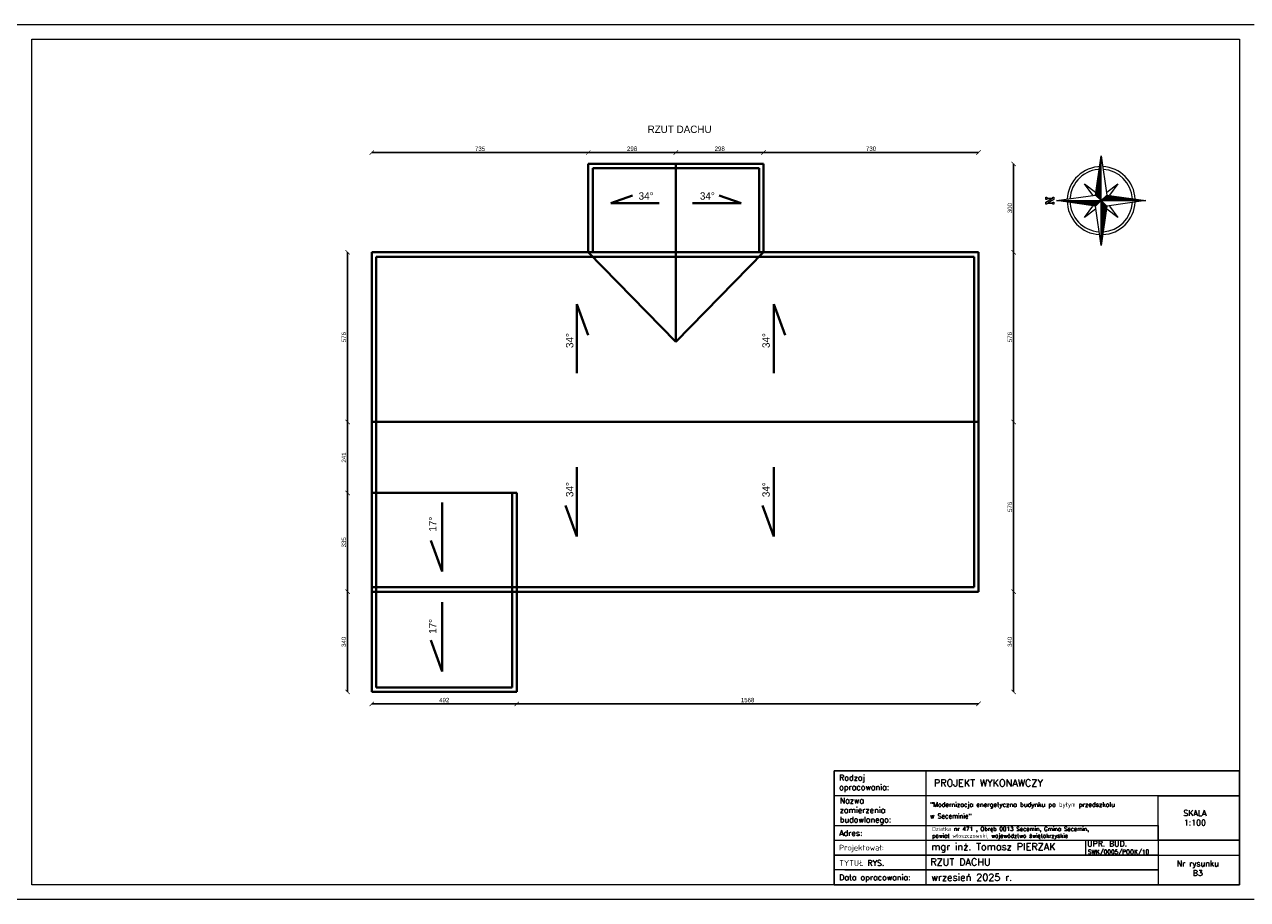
# Model space of a CAD drawing. Header units: millimetres. Extents: x 0 to 54826, y 42154 to 60442.
# Tile 19 of 64: x 39281 to 43434, y 51064 to 54034. Entities that reach past the tile are written whole.
import ezdxf

# ---------------------------------------------------------------- set-up
doc = ezdxf.new("R2010")
doc.units = ezdxf.units.MM
for name, color, linetype, lineweight in [('cienka', 3, 'Continuous', 18), ('gruba', 1, 'Continuous', 40), ('opisy', 4, 'Continuous', 18), ('wymiary', 251, 'Continuous', 15)]:
    doc.layers.add(name, color=color, linetype=linetype, lineweight=lineweight)
doc.styles.add('KASIA', font='romans.shx', dxfattribs={"height": 20})
doc.styles.get("Standard").update_dxf_attribs({"font": 'GOTHIC.TTF'})
doc.dimstyles.new('secemin', dxfattribs={"dimtxt": 15, "dimasz": 15, "dimexe": 1.25, "dimexo": 0.625, "dimgap": 5, "dimtad": 1, "dimdec": 0, "dimtxsty": 'Standard', "dimblk": 'ARCHTICK', "dimcen": 0, "dimse1": 1, "dimse2": 1, "dimclrd": 256, "dimclrt": 256, "dimadec": 0, "dimazin": 0, "dimtfac": 1, "dimtdec": 0, "dimtmove": 0, "dimatfit": 3, "dimfxl": 1, "dimtfillclr": 250, "dimarcsym": 1})

# ---------------------------------------------------------------- blocks, each defined once
blk = doc.blocks.new('_ArchTick')
at = {"color": 0, "linetype": 'ByBlock', "const_width": 0.15}
blk.add_lwpolyline([(-0.5, -0.5), (0.5, 0.5)], dxfattribs=at)
blk = doc.blocks.new('*D379')
at = {"layer": 'Defpoints', "color": 0, "transparency": 16777216}
for p in [(40460.3, 51769.1), (40952.3, 51769.1), (40952.3, 51728.3)]:
    blk.add_point(p, dxfattribs=at)
at = {"layer": 'wymiary', "lineweight": -2, "transparency": 16777216}
blk.add_line((40460.3, 51728.3), (40952.3, 51728.3), dxfattribs=at)
at = {"layer": 'wymiary', "lineweight": -2, "transparency": 16777216, "xscale": 15, "yscale": 15, "zscale": 15, "rotation": 180}
blk.add_blockref('_ArchTick', (40460.3, 51728.3), dxfattribs=at)
at = {"layer": 'wymiary', "lineweight": -2, "transparency": 16777216, "xscale": 15, "yscale": 15, "zscale": 15}
blk.add_blockref('_ArchTick', (40952.3, 51728.3), dxfattribs=at)
at = {"layer": 'wymiary', "transparency": 16777216, "insert": (40706.3, 51741.2), "char_height": 15, "attachment_point": 5}
blk.add_mtext('492', dxfattribs=at)
blk = doc.blocks.new('*D380')
at = {"layer": 'Defpoints', "color": 0, "transparency": 16777216}
for p in [(42520.3, 52109.1), (40952.3, 51769.1), (42520.3, 51728.3)]:
    blk.add_point(p, dxfattribs=at)
at = {"layer": 'wymiary', "lineweight": -2, "transparency": 16777216}
blk.add_line((40952.3, 51728.3), (42520.3, 51728.3), dxfattribs=at)
at = {"layer": 'wymiary', "lineweight": -2, "transparency": 16777216, "xscale": 15, "yscale": 15, "zscale": 15, "rotation": 180}
blk.add_blockref('_ArchTick', (40952.3, 51728.3), dxfattribs=at)
at = {"layer": 'wymiary', "lineweight": -2, "transparency": 16777216, "xscale": 15, "yscale": 15, "zscale": 15}
blk.add_blockref('_ArchTick', (42520.3, 51728.3), dxfattribs=at)
at = {"layer": 'wymiary', "transparency": 16777216, "insert": (41736.3, 51741.2), "char_height": 15, "attachment_point": 5}
blk.add_mtext('1568', dxfattribs=at)
blk = doc.blocks.new('*D373')
at = {"layer": 'Defpoints', "color": 0, "transparency": 16777216}
for p in [(40952.3, 52109.1), (42639.5, 52109.1), (40952.3, 51769.1)]:
    blk.add_point(p, dxfattribs=at)
at = {"layer": 'wymiary', "lineweight": -2, "transparency": 16777216}
blk.add_line((42639.5, 51769.1), (42639.5, 52109.1), dxfattribs=at)
at = {"layer": 'wymiary', "lineweight": -2, "transparency": 16777216, "xscale": 15, "yscale": 15, "zscale": 15}
for p, rotation in [((42639.5, 52109.1), 90), ((42639.5, 51769.1), 270)]:
    blk.add_blockref('_ArchTick', p, dxfattribs=dict(at, rotation=rotation))
at = {"layer": 'wymiary', "transparency": 16777216, "insert": (42626.6, 51939.1), "char_height": 15, "attachment_point": 5, "rotation": 90}
blk.add_mtext('340', dxfattribs=at)
blk = doc.blocks.new('*D374')
at = {"layer": 'Defpoints', "color": 0, "transparency": 16777216}
for p in [(42520.3, 52685.1), (42639.5, 52685.1), (40952.3, 52109.1)]:
    blk.add_point(p, dxfattribs=at)
at = {"layer": 'wymiary', "lineweight": -2, "transparency": 16777216}
blk.add_line((42639.5, 52109.1), (42639.5, 52685.1), dxfattribs=at)
at = {"layer": 'wymiary', "lineweight": -2, "transparency": 16777216, "xscale": 15, "yscale": 15, "zscale": 15}
for p, rotation in [((42639.5, 52685.1), 90), ((42639.5, 52109.1), 270)]:
    blk.add_blockref('_ArchTick', p, dxfattribs=dict(at, rotation=rotation))
at = {"layer": 'wymiary', "transparency": 16777216, "insert": (42626.6, 52397.1), "char_height": 15, "attachment_point": 5, "rotation": 90}
blk.add_mtext('576', dxfattribs=at)
blk = doc.blocks.new('*D375')
at = {"layer": 'Defpoints', "color": 0, "transparency": 16777216}
for p in [(42520.3, 53261.1), (42639.5, 53261.1), (42520.3, 52685.1)]:
    blk.add_point(p, dxfattribs=at)
at = {"layer": 'wymiary', "lineweight": -2, "transparency": 16777216}
blk.add_line((42639.5, 52685.1), (42639.5, 53261.1), dxfattribs=at)
at = {"layer": 'wymiary', "lineweight": -2, "transparency": 16777216, "xscale": 15, "yscale": 15, "zscale": 15}
for p, rotation in [((42639.5, 53261.1), 90), ((42639.5, 52685.1), 270)]:
    blk.add_blockref('_ArchTick', p, dxfattribs=dict(at, rotation=rotation))
at = {"layer": 'wymiary', "transparency": 16777216, "insert": (42626.6, 52973.1), "char_height": 15, "attachment_point": 5, "rotation": 90}
blk.add_mtext('576', dxfattribs=at)
blk = doc.blocks.new('*D376')
at = {"layer": 'Defpoints', "color": 0, "transparency": 16777216}
for p in [(41790.3, 53561.1), (42639.5, 53561.1), (42520.3, 53261.1)]:
    blk.add_point(p, dxfattribs=at)
at = {"layer": 'wymiary', "lineweight": -2, "transparency": 16777216}
blk.add_line((42639.5, 53261.1), (42639.5, 53561.1), dxfattribs=at)
at = {"layer": 'wymiary', "lineweight": -2, "transparency": 16777216, "xscale": 15, "yscale": 15, "zscale": 15}
for p, rotation in [((42639.5, 53561.1), 90), ((42639.5, 53261.1), 270)]:
    blk.add_blockref('_ArchTick', p, dxfattribs=dict(at, rotation=rotation))
at = {"layer": 'wymiary', "transparency": 16777216, "insert": (42626.6, 53411.1), "char_height": 15, "attachment_point": 5, "rotation": 90}
blk.add_mtext('300', dxfattribs=at)
blk = doc.blocks.new('*D377')
at = {"layer": 'Defpoints', "color": 0, "transparency": 16777216}
for p in [(41790.3, 53599.6), (41790.3, 53261.1), (42520.3, 53261.1)]:
    blk.add_point(p, dxfattribs=at)
at = {"layer": 'wymiary', "lineweight": -2, "transparency": 16777216}
blk.add_line((42520.3, 53599.6), (41790.3, 53599.6), dxfattribs=at)
at = {"layer": 'wymiary', "lineweight": -2, "transparency": 16777216, "xscale": 15, "yscale": 15, "zscale": 15, "rotation": 180}
blk.add_blockref('_ArchTick', (41790.3, 53599.6), dxfattribs=at)
at = {"layer": 'wymiary', "lineweight": -2, "transparency": 16777216, "xscale": 15, "yscale": 15, "zscale": 15}
blk.add_blockref('_ArchTick', (42520.3, 53599.6), dxfattribs=at)
at = {"layer": 'wymiary', "transparency": 16777216, "insert": (42155.3, 53612.5), "char_height": 15, "attachment_point": 5}
blk.add_mtext('730', dxfattribs=at)
blk = doc.blocks.new('*D378')
at = {"layer": 'Defpoints', "color": 0, "transparency": 16777216}
for p in [(41492.8, 53599.6), (41492.8, 53561.1), (41790.3, 53261.1)]:
    blk.add_point(p, dxfattribs=at)
at = {"layer": 'wymiary', "lineweight": -2, "transparency": 16777216}
blk.add_line((41790.3, 53599.6), (41492.8, 53599.6), dxfattribs=at)
at = {"layer": 'wymiary', "lineweight": -2, "transparency": 16777216, "xscale": 15, "yscale": 15, "zscale": 15, "rotation": 180}
blk.add_blockref('_ArchTick', (41492.8, 53599.6), dxfattribs=at)
at = {"layer": 'wymiary', "lineweight": -2, "transparency": 16777216, "xscale": 15, "yscale": 15, "zscale": 15}
blk.add_blockref('_ArchTick', (41790.3, 53599.6), dxfattribs=at)
at = {"layer": 'wymiary', "transparency": 16777216, "insert": (41641.6, 53612.5), "char_height": 15, "attachment_point": 5}
blk.add_mtext('298', dxfattribs=at)
blk = doc.blocks.new('*D381')
at = {"layer": 'Defpoints', "color": 0, "transparency": 16777216}
for p in [(41195.3, 53599.6), (41195.3, 53561.1), (41492.8, 53561.1)]:
    blk.add_point(p, dxfattribs=at)
at = {"layer": 'wymiary', "lineweight": -2, "transparency": 16777216}
blk.add_line((41492.8, 53599.6), (41195.3, 53599.6), dxfattribs=at)
at = {"layer": 'wymiary', "lineweight": -2, "transparency": 16777216, "xscale": 15, "yscale": 15, "zscale": 15, "rotation": 180}
blk.add_blockref('_ArchTick', (41195.3, 53599.6), dxfattribs=at)
at = {"layer": 'wymiary', "lineweight": -2, "transparency": 16777216, "xscale": 15, "yscale": 15, "zscale": 15}
blk.add_blockref('_ArchTick', (41492.8, 53599.6), dxfattribs=at)
at = {"layer": 'wymiary', "transparency": 16777216, "insert": (41344.1, 53612.5), "char_height": 15, "attachment_point": 5}
blk.add_mtext('298', dxfattribs=at)
blk = doc.blocks.new('*D382')
at = {"layer": 'Defpoints', "color": 0, "transparency": 16777216}
for p in [(40460.3, 53599.6), (41195.3, 53561.1), (40460.3, 53261.1)]:
    blk.add_point(p, dxfattribs=at)
at = {"layer": 'wymiary', "lineweight": -2, "transparency": 16777216}
blk.add_line((41195.3, 53599.6), (40460.3, 53599.6), dxfattribs=at)
at = {"layer": 'wymiary', "lineweight": -2, "transparency": 16777216, "xscale": 15, "yscale": 15, "zscale": 15, "rotation": 180}
blk.add_blockref('_ArchTick', (40460.3, 53599.6), dxfattribs=at)
at = {"layer": 'wymiary', "lineweight": -2, "transparency": 16777216, "xscale": 15, "yscale": 15, "zscale": 15}
blk.add_blockref('_ArchTick', (41195.3, 53599.6), dxfattribs=at)
at = {"layer": 'wymiary', "transparency": 16777216, "insert": (40827.8, 53612.5), "char_height": 15, "attachment_point": 5}
blk.add_mtext('735', dxfattribs=at)
blk = doc.blocks.new('*D369')
at = {"layer": 'Defpoints', "color": 0, "transparency": 16777216}
for p in [(40418.3, 53261.1), (40378.2, 52685.1), (40418.3, 52685.1)]:
    blk.add_point(p, dxfattribs=at)
at = {"layer": 'wymiary', "lineweight": -2, "transparency": 16777216}
blk.add_line((40378.2, 53261.1), (40378.2, 52685.1), dxfattribs=at)
at = {"layer": 'wymiary', "lineweight": -2, "transparency": 16777216, "xscale": 15, "yscale": 15, "zscale": 15}
for p, rotation in [((40378.2, 53261.1), 90), ((40378.2, 52685.1), 270)]:
    blk.add_blockref('_ArchTick', p, dxfattribs=dict(at, rotation=rotation))
at = {"layer": 'wymiary', "transparency": 16777216, "insert": (40365.3, 52973.1), "char_height": 15, "attachment_point": 5, "rotation": 90}
blk.add_mtext('576', dxfattribs=at)
blk = doc.blocks.new('*D370')
at = {"layer": 'Defpoints', "color": 0, "transparency": 16777216}
for p in [(40418.3, 52685.1), (40378.2, 52444.1), (40418.3, 52444.1)]:
    blk.add_point(p, dxfattribs=at)
at = {"layer": 'wymiary', "lineweight": -2, "transparency": 16777216}
blk.add_line((40378.2, 52685.1), (40378.2, 52444.1), dxfattribs=at)
at = {"layer": 'wymiary', "lineweight": -2, "transparency": 16777216, "xscale": 15, "yscale": 15, "zscale": 15}
for p, rotation in [((40378.2, 52685.1), 90), ((40378.2, 52444.1), 270)]:
    blk.add_blockref('_ArchTick', p, dxfattribs=dict(at, rotation=rotation))
at = {"layer": 'wymiary', "transparency": 16777216, "insert": (40365.5, 52564.6), "char_height": 15, "attachment_point": 5, "rotation": 90}
blk.add_mtext('241', dxfattribs=at)
blk = doc.blocks.new('*D371')
at = {"layer": 'Defpoints', "color": 0, "transparency": 16777216}
for p in [(40418.3, 52444.1), (40378.2, 52109.1), (40418.3, 52109.1)]:
    blk.add_point(p, dxfattribs=at)
at = {"layer": 'wymiary', "lineweight": -2, "transparency": 16777216}
blk.add_line((40378.2, 52444.1), (40378.2, 52109.1), dxfattribs=at)
at = {"layer": 'wymiary', "lineweight": -2, "transparency": 16777216, "xscale": 15, "yscale": 15, "zscale": 15}
for p, rotation in [((40378.2, 52444.1), 90), ((40378.2, 52109.1), 270)]:
    blk.add_blockref('_ArchTick', p, dxfattribs=dict(at, rotation=rotation))
at = {"layer": 'wymiary', "transparency": 16777216, "insert": (40365.3, 52276.6), "char_height": 15, "attachment_point": 5, "rotation": 90}
blk.add_mtext('335', dxfattribs=at)
blk = doc.blocks.new('*D372')
at = {"layer": 'Defpoints', "color": 0, "transparency": 16777216}
for p in [(40418.3, 52109.1), (40378.2, 51769.1), (40418.3, 51769.1)]:
    blk.add_point(p, dxfattribs=at)
at = {"layer": 'wymiary', "lineweight": -2, "transparency": 16777216}
blk.add_line((40378.2, 52109.1), (40378.2, 51769.1), dxfattribs=at)
at = {"layer": 'wymiary', "lineweight": -2, "transparency": 16777216, "xscale": 15, "yscale": 15, "zscale": 15}
for p, rotation in [((40378.2, 52109.1), 90), ((40378.2, 51769.1), 270)]:
    blk.add_blockref('_ArchTick', p, dxfattribs=dict(at, rotation=rotation))
at = {"layer": 'wymiary', "transparency": 16777216, "insert": (40365.3, 51939.1), "char_height": 15, "attachment_point": 5, "rotation": 90}
blk.add_mtext('340', dxfattribs=at)
blk = doc.blocks.new('*X418')
at = {"color": 0, "linetype": 'ByBlock'}
for p, q in [((-217.53, 160.5), (-217.53, 160.5)), ((-217.52, 160.498), (-217.52, 160.5)), ((-217.51, 160.497), (-217.51, 160.5)), ((-217.5, 160.496), (-217.5, 160.5)), ((-217.49, 160.494), (-217.49, 160.5)), ((-217.48, 160.493), (-217.48, 160.5)), ((-217.47, 160.491), (-217.47, 160.5)), ((-217.46, 160.49), (-217.46, 160.5)), ((-217.45, 160.488), (-217.45, 160.5)), ((-217.44, 160.487), (-217.44, 160.5)), ((-217.43, 160.486), (-217.43, 160.5)), ((-217.42, 160.484), (-217.42, 160.5)), ((-217.41, 160.483), (-217.41, 160.5)), ((-217.4, 160.481), (-217.4, 160.5)), ((-217.39, 160.48), (-217.39, 160.5)), ((-217.38, 160.478), (-217.38, 160.5)), ((-217.37, 160.477), (-217.37, 160.5)), ((-217.36, 160.476), (-217.36, 160.5)), ((-217.35, 160.474), (-217.35, 160.5)), ((-217.34, 160.473), (-217.34, 160.5)), ((-217.33, 160.471), (-217.33, 160.5)), ((-217.32, 160.47), (-217.32, 160.5)), ((-217.31, 160.468), (-217.31, 160.5)), ((-217.3, 160.467), (-217.3, 160.5)), ((-217.29, 160.466), (-217.29, 160.5)), ((-217.28, 160.464), (-217.28, 160.5)), ((-217.27, 160.463), (-217.27, 160.5)), ((-217.26, 160.461), (-217.26, 160.5)), ((-217.25, 160.46), (-217.25, 160.5)), ((-217.24, 160.458), (-217.24, 160.5)), ((-217.23, 160.457), (-217.23, 160.5)), ((-217.22, 160.456), (-217.22, 160.5)), ((-217.21, 160.454), (-217.21, 160.5)), ((-217.2, 160.453), (-217.2, 160.5)), ((-217.19, 160.451), (-217.19, 160.5)), ((-217.18, 160.45), (-217.18, 160.5)), ((-217.17, 160.448), (-217.17, 160.5)), ((-217.16, 160.447), (-217.16, 160.5)), ((-217.15, 160.446), (-217.15, 160.5)), ((-217.14, 160.444), (-217.14, 160.5)), ((-217.13, 160.443), (-217.13, 160.5)), ((-217.12, 160.441), (-217.12, 160.5)), ((-217.11, 160.44), (-217.11, 160.5)), ((-217.1, 160.438), (-217.1, 160.5)), ((-217.09, 160.441), (-217.09, 160.5)), ((-217.08, 160.451), (-217.08, 160.5)), ((-217.07, 160.461), (-217.07, 160.5)), ((-217.06, 160.471), (-217.06, 160.5)), ((-217.05, 160.481), (-217.05, 160.5)), ((-217.04, 160.491), (-217.04, 160.5))]:
    blk.add_line(p, q, dxfattribs=at)

msp = doc.modelspace()

# ---------------------------------------------------------------- linework, layer by layer
at = {"layer": 'cienka'}
for p, q in [((39256.075, 54034.309), (43456.075, 54034.309)), ((39306.075, 51114.309), (39306.075, 53984.309)), ((39306.075, 53984.309), (43406.075, 53984.309)), ((43406.075, 53984.309), (43406.075, 51114.309)), ((42883.054, 51266.056), (42883.054, 51215.707)), ((43094.075, 51215.074), (43406.075, 51215.074)), ((43406.075, 51114.309), (39306.075, 51114.309)), ((43456.075, 51064.309), (39256.075, 51064.309))]:
    msp.add_line(p, q, dxfattribs=at)
at = {"layer": 'gruba'}
for p, q in [((41195.306, 53261.094), (41195.306, 53561.094)), ((41195.306, 53561.094), (41790.306, 53561.094)), ((41210.306, 53261.094), (41210.306, 53546.094)), ((41210.306, 53546.094), (41775.306, 53546.094)), ((41492.806, 52957.251), (41492.806, 53561.094)), ((41775.306, 53546.094), (41775.306, 53261.094)), ((41790.306, 53561.094), (41790.306, 53261.094)), ((41271.681, 53427.463), (41345.461, 53454.361)), ((41713.932, 53427.463), (41640.151, 53454.361)), ((41435.934, 53427.463), (41271.681, 53427.463)), ((41549.678, 53427.463), (41713.932, 53427.463)), ((40460.306, 53261.094), (42520.306, 53261.094)), ((40460.306, 53261.094), (40460.306, 51769.094)), ((40475.306, 53246.094), (42505.306, 53246.094)), ((40475.306, 53246.094), (40475.306, 51784.094)), ((41492.806, 52957.251), (41195.306, 53261.094)), ((41492.806, 52957.251), (41790.306, 53261.094)), ((42505.306, 53246.094), (42505.306, 52124.094)), ((42520.306, 53261.094), (42520.306, 52109.094)), ((41156.129, 52850.653), (41156.129, 53085.301)), ((41156.129, 53085.301), (41194.555, 52979.901)), ((41825.815, 52850.653), (41825.815, 53085.301)), ((41825.815, 53085.301), (41864.241, 52979.901)), ((40460.306, 52685.094), (42520.306, 52685.094)), ((41156.129, 52531.345), (41156.129, 52296.698)), ((41825.815, 52531.345), (41825.815, 52296.698)), ((40460.306, 52444.094), (40952.306, 52444.094)), ((40698.92, 52412.167), (40698.92, 52177.519)), ((40937.306, 51784.094), (40937.306, 52444.094)), ((40952.306, 51769.094), (40952.306, 52444.094)), ((41156.129, 52296.698), (41117.704, 52402.098)), ((41825.815, 52296.698), (41787.39, 52402.098)), ((40698.92, 52177.519), (40660.494, 52282.92)), ((41198.6, 52124.094), (40460.306, 52124.094)), ((42505.306, 52124.094), (41198.6, 52124.094)), ((40475.306, 52109.094), (40460.306, 52109.094)), ((41198.6, 52109.094), (40475.306, 52109.094)), ((42520.306, 52109.094), (41198.6, 52109.094)), ((40698.92, 52073.3), (40698.92, 51838.652)), ((40698.92, 51838.652), (40660.494, 51944.053)), ((40475.306, 51784.094), (40937.306, 51784.094)), ((40460.306, 51769.094), (40952.306, 51769.094))]:
    msp.add_line(p, q, dxfattribs=at)
at = {"layer": 'opisy'}
for p, q in [((42917.808, 53455.416), (42936.792, 53588.307)), ((42936.792, 53436.432), (42936.792, 53588.307)), ((42936.792, 53588.307), (42955.777, 53455.416)), ((42879.839, 53493.385), (42917.808, 53464.908)), ((42908.316, 53455.416), (42879.839, 53493.385)), ((42955.777, 53464.908), (42993.745, 53493.385)), ((42993.745, 53493.385), (42965.269, 53455.416)), ((42784.917, 53436.432), (42917.808, 53455.416)), ((42936.792, 53436.432), (42917.808, 53455.416)), ((42955.777, 53455.416), (42936.792, 53436.432)), ((42955.777, 53455.416), (43088.667, 53436.432)), ((42917.808, 53417.447), (42784.917, 53436.432)), ((42784.917, 53436.432), (42936.792, 53436.432)), ((42879.839, 53379.478), (42908.316, 53417.447)), ((42917.808, 53407.955), (42879.839, 53379.478)), ((42936.792, 53436.432), (42917.808, 53417.447)), ((42936.792, 53284.557), (42917.808, 53417.447)), ((42936.792, 53436.432), (43088.667, 53436.432)), ((42955.777, 53417.447), (42936.792, 53436.432)), ((42936.792, 53284.557), (42936.792, 53436.432)), ((42955.777, 53417.447), (42936.792, 53284.557)), ((43088.667, 53436.432), (42955.777, 53417.447)), ((42993.745, 53379.478), (42955.777, 53407.955)), ((42965.269, 53417.447), (42993.745, 53379.478))]:
    msp.add_line(p, q, dxfattribs=at)
msp.add_lwpolyline([(42773.052, 53428.683), (42773.052, 53431.056), (42775.425, 53431.056), (42775.425, 53423.937), (42773.052, 53423.937), (42773.052, 53426.31), (42751.695, 53426.31), (42751.695, 53423.937), (42749.322, 53423.937), (42749.322, 53431.056), (42768.306, 53442.921), (42751.695, 53442.921), (42751.695, 53440.548), (42749.322, 53440.548), (42749.322, 53447.667), (42751.695, 53447.667), (42751.695, 53445.294), (42773.052, 53445.294), (42773.052, 53447.667), (42775.425, 53447.667), (42775.425, 53440.548), (42756.441, 53428.683), (42773.052, 53428.683)], dxfattribs=at)
at = {"layer": 'opisy', "linetype": 'Continuous', "lineweight": 0, "flags": 128}
for points in [[(42030.365, 51114.309), (42030.365, 51500.606), (42341.654, 51500.572), (42341.654, 51114.274)], [(43130.075, 51416.606), (43406.075, 51416.606), (43406.075, 51265.423), (43130.075, 51265.423)]]:
    msp.add_lwpolyline(points, close=True, dxfattribs=at)
for points in [[(42030.365, 51500.589), (43406.075, 51500.589), (43406.075, 51416.606), (42030.365, 51416.606)], [(43070.075, 51500.589), (43406.075, 51500.589)], [(42030.365, 51315.823), (43130.075, 51315.823), (43130.075, 51164.674), (42030.365, 51164.674)], [(42030.365, 51265.423), (43130.075, 51265.423), (43130.075, 51215.074), (42030.365, 51215.074)], [(43070.075, 51265.423), (43406.075, 51265.423)], [(42030.365, 51215.074), (43130.075, 51215.074), (43130.075, 51164.692), (42030.365, 51164.692)], [(42066.365, 51164.692), (43130.075, 51164.692), (43130.075, 51114.309), (42066.365, 51114.309)]]:
    msp.add_lwpolyline(points, dxfattribs=at)
at = {"layer": 'opisy', "lineweight": 25}
msp.add_lwpolyline([(42030.365, 51500.589), (43406.075, 51500.589), (43406.075, 51114.309), (42030.365, 51114.309)], close=True, dxfattribs=at)
at = {"layer": 'opisy'}
for radius, start, end in [(115.477, 90, 177.410883), (106.126, 90, 176.453595), (115.477, 2.589117, 87.410883), (106.126, 3.546405, 86.453595), (115.477, 180, 267.410883), (106.126, 180, 266.453595), (115.477, 272.589117, 357.410883), (106.126, 273.546405, 356.453595)]:
    msp.add_arc((42936.792, 53436.432), radius, start, end, dxfattribs=at)

# ---------------------------------------------------------------- block references
at = {"layer": 'opisy', "xscale": 303.75, "yscale": 303.75, "zscale": 303.75}
for p, rotation in [((-5815.083, -12486.811), 270), ((-22986.45, 102188.307), 180), ((91688.667, 119359.674), 90)]:
    msp.add_blockref('*X418', p, dxfattribs=dict(at, rotation=rotation))
msp.add_blockref('*X418', (108860.035, 4684.557), dxfattribs=at)

# ---------------------------------------------------------------- texts
at = {"layer": 'opisy', "linetype": 'Continuous', "lineweight": 0, "attachment_point": 4, "style": 'KASIA'}
for s, insert, char_height, width in [('\\A1;{\\H0.80952x;Rodzaj opracowania:}', (42047.191, 51458.32), 24, 141.54434), ('\\A1;\\pxql;PROJEKT WYKONAWCZY', (42368.542, 51459.4), 24, 946.31605), ('\\A1;\\pxql;{\\H0.80952x;Nazwa \\Pzamierzenia\\Pbudowlanego:}', (42049.009, 51364.622), 24, 141.54434), ('\\A1;\\pxsm1.5,qj;"Modernizacja energetyczna budynku po byłym przedszkolu\\P\\pq*;w Seceminie"', (42355.651, 51367.122), 15.6, 766.2055), ('\\A1;\\pxqc;{\\H0.80952x;SKALA\\P1:100}', (42881.078, 51341.406), 24, 747.85817), ('\\A1;\\pxql;{\\H0.80952x;Adres:}', (42047.191, 51289.927), 24, 141.54434), ('\\A1;Działka nr 471 , Obręb 0013 Secemin, Gmina Secemin,\\Ppowiat włoszczowski, województwo świętokrzyskie', (42362.761, 51289.986), 14, 756.99257), ('\\A1;\\pxql;{\\H0.80952x;Projektował:}', (42047.191, 51237.448), 24, 747.85817), ('\\A1;mgr inż. Tomasz PIERZAK', (42360.032, 51240.14), 24, 747.85817), ('\\A1;UPR. BUD.', (42889.564, 51253.89), 19.2, 598.28653), ('\\A1;\\pxql;{\\H0.80952x;TYTUŁ RYS.}', (42047.191, 51188.244), 24, 747.85817), ('\\A1;RZUT DACHU', (42356.756, 51191.474), 24, 747.85817), ('\\A1;SWK/0005/POOK/10', (42891.57, 51223.598), 14.4, 448.7149), ('\\A1;\\pxqc;{\\H0.80952x;Nr rysunku\\PB3}', (42890.705, 51170.389), 24, 747.85817), ('\\A1;\\pxql;{\\H0.80952x;Data opracowania:}', (42047.191, 51136.206), 24, 747.85817), ('\\A1;wrzesień 2025 r.', (42360.032, 51139.53), 24, 747.85817)]:
    msp.add_mtext(s, dxfattribs=dict(at, insert=insert, char_height=char_height, width=width))
at = {"layer": 'wymiary', "char_height": 25, "attachment_point": 1}
for s, insert in [('RZUT DACHU', (41396.744, 53691.063)), ('34%%D', (41366.267, 53464.637)), ('34%%D', (41574.415, 53464.637))]:
    msp.add_mtext_dynamic_manual_height_columns(s, width=17463.96939, gutter_width=125, heights=[0], dxfattribs=dict(at, insert=insert))
at = {"layer": 'wymiary', "char_height": 25, "attachment_point": 1, "rotation": 90}
for s, insert in [('34%%D', (41119.752, 52936.151)), ('34%%D', (41786.505, 52936.151)), ('34%%D', (41119.752, 52430.412)), ('34%%D', (41786.505, 52430.033)), ('17%%D', (40654.659, 52312.987)), ('17%%D', (40654.659, 51966.14))]:
    msp.add_mtext_dynamic_manual_height_columns(s, width=17463.96939, gutter_width=125, heights=[0], dxfattribs=dict(at, insert=insert))

# ---------------------------------------------------------------- dimensions: what is measured, and where the dimension line sits
at = {"layer": 'wymiary'}
for base, p1, p2, picture, middle in [((40460.306, 53599.644), (41195.306, 53561.094), (40460.306, 53261.094), '*D382', (40827.806, 53612.521)), ((41195.306142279, 53599.643878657), (41492.806142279, 53561.094441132), (41195.306142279, 53561.094441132), '*D381', (41344.056142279, 53612.521173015)), ((41492.806142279, 53599.643878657), (41790.306142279, 53261.094441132), (41492.806142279, 53561.094441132), '*D378', (41641.556142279, 53612.521173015)), ((42520.306, 51728.305), (40952.306, 51769.094), (42520.306, 52109.094), '*D380', (41736.306, 51741.183))]:
    dim = msp.add_linear_dim(base=base, p1=p1, p2=p2, dimstyle='secemin', override={"dimtmove": 1}, dxfattribs=at)
    dim.commit()
    dim.dimension.update_dxf_attribs({"geometry": picture, "text_midpoint": middle})
for base, p1, p2, picture, middle in [((41790.306, 53599.644), (42520.306, 53261.094), (41790.306, 53261.094), '*D377', (42155.306, 53612.521)), ((40952.306, 51728.305), (40460.306, 51769.094), (40952.306, 51769.094), '*D379', (40706.306, 51741.183))]:
    dim = msp.add_linear_dim(base=base, p1=p1, p2=p2, dimstyle='secemin', dxfattribs=at)
    dim.commit()
    dim.dimension.update_dxf_attribs({"geometry": picture, "text_midpoint": middle})
for base, p1, p2, picture, middle in [((42639.469, 53561.094), (42520.306, 53261.094), (41790.306, 53561.094), '*D376', (42626.592, 53411.094)), ((42639.469, 53261.094), (42520.306, 52685.094), (42520.306, 53261.094), '*D375', (42626.592, 52973.094)), ((40378.155, 52444.094), (40418.268, 52685.094), (40418.268, 52444.094), '*D370', (40365.466, 52564.594)), ((42639.469, 52685.094), (40952.306, 52109.094), (42520.306, 52685.094), '*D374', (42626.592, 52397.094)), ((40378.155, 52109.094), (40418.268, 52444.094), (40418.268, 52109.094), '*D371', (40365.278, 52276.594)), ((40378.155, 51769.094), (40418.268, 52109.094), (40418.268, 51769.094), '*D372', (40365.278, 51939.094))]:
    dim = msp.add_linear_dim(base=base, p1=p1, p2=p2, angle=90, dimstyle='secemin', override={"dimtmove": 1}, dxfattribs=at)
    dim.commit()
    dim.dimension.update_dxf_attribs({"geometry": picture, "text_midpoint": middle})
for base, p1, p2, picture, middle in [((40378.155, 52685.094), (40418.268, 53261.094), (40418.268, 52685.094), '*D369', (40365.278, 52973.094)), ((42639.469, 52109.094), (40952.306, 51769.094), (40952.306, 52109.094), '*D373', (42626.592, 51939.094))]:
    dim = msp.add_linear_dim(base=base, p1=p1, p2=p2, angle=90, dimstyle='secemin', dxfattribs=at)
    dim.commit()
    dim.dimension.update_dxf_attribs({"geometry": picture, "text_midpoint": middle})

doc.saveas('drawing.dxf')
